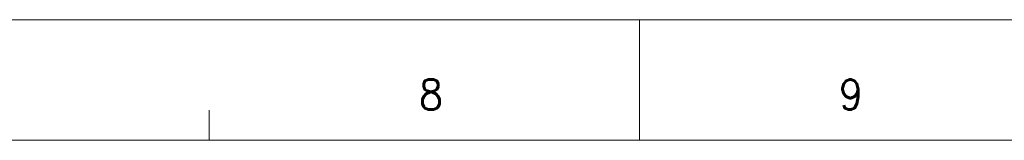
# Model space of a CAD drawing. Header units: millimetres. Extents: x 4497 to 13960, y 12291 to 16372.
# Tile 32 of 217: x 5429 to 5730, y 14295 to 14332. Entities that reach past the tile are written whole.
import ezdxf
from ezdxf.enums import TextEntityAlignment as Align

# ---------------------------------------------------------------- set-up
doc = ezdxf.new("R2010")
doc.units = ezdxf.units.MM
doc.header["$LTSCALE"] = 0.8
doc.layers.get('0').update_dxf_attribs({"linetype": 'CONTINUOUS', "lineweight": 0})
doc.styles.get("Standard").update_dxf_attribs({"font": 'romans.shx', "width": 0.8, "oblique": 5, "bigfont": 'whgtxt.shx'})

msp = doc.modelspace()

# ---------------------------------------------------------------- linework, layer by layer
for p, q in [((4519.723, 14331.924), (6707.863, 14331.924)), ((5618.394, 14295.117), (5618.394, 14331.924)), ((5486.811, 14295.117), (5486.811, 14304.319)), ((4565.731, 14295.117), (6671.057, 14295.117))]:
    msp.add_line(p, q)

# ---------------------------------------------------------------- texts
at = {"width": 0.933333}
for s, p in [('8', (5554.625, 14309.1)), ('9', (5683.047, 14309.1))]:
    msp.add_text(s, height=9.202, dxfattribs=at).set_placement(p, align=Align.MIDDLE_CENTER)

doc.saveas('drawing.dxf')
